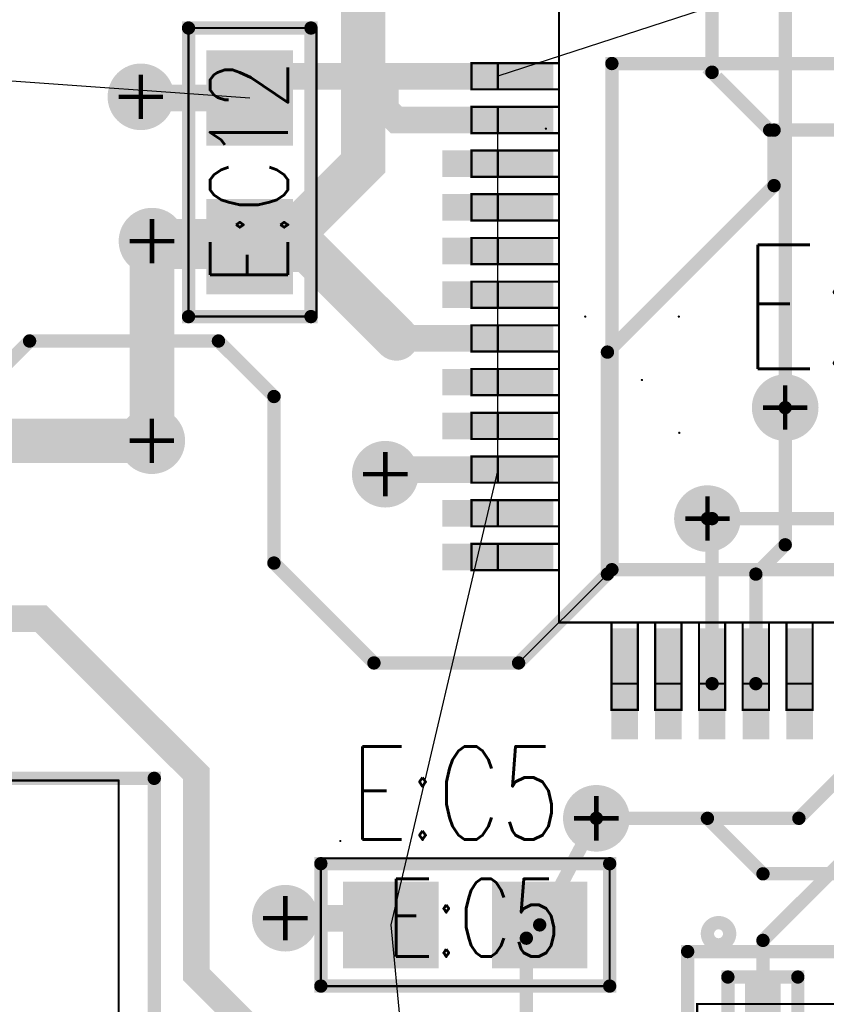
# Model space of a CAD drawing. Extents: x -4.8 to 11.7, y -3.6 to 8.1.
# Tile 9 of 53: x 1.641 to 2.004, y 0.111 to 0.554. Entities that reach past the tile are written whole.
import ezdxf
from ezdxf.enums import TextEntityAlignment as Align

# ---------------------------------------------------------------- set-up
doc = ezdxf.new("R2010")
doc.units = 0
for name, pattern in [('SIG_67', [2, 1, 1]), ('SIG_68', [2, 1, 1]), ('SIG_80', [2, 1, 1]), ('SIG_81', [2, 1, 1]), ('SIG_83', [2, 1, 1]), ('SIG_93', [2, 1, 1]), ('SIG_94', [2, 1, 1]), ('SIG_95', [2, 1, 1]), ('TRMIDX_0', [2, 1, 1]), ('TRMIDX_1', [2, 1, 1]), ('TRMIDX_2', [2, 1, 1]), ('TRMIDX_7', [2, 1, 1]), ('TRMIDX_8', [2, 1, 1])]:
    doc.linetypes.add(name, pattern=pattern)
for name, color, linetype in [('DIMENSION7_119', 254, 'CONTINUOUS'), ('DRIL_NPLTE_THRU_01', 16, 'CONTINUOUS'), ('DRIL_NPLTE_THRU_04', 176, 'CONTINUOUS'), ('DRIL_PLTE_THRU_01', 16, 'CONTINUOUS'), ('DRIL_PLTE_THRU_04', 176, 'CONTINUOUS'), ('DRIL_SYMBOL', 254, 'CONTINUOUS'), ('LINK_00', 2, 'CONTINUOUS'), ('PADS_BOT', 5, 'CONTINUOUS'), ('PADS_INNER', 1, 'CONTINUOUS'), ('PADS_TOP', 1, 'CONTINUOUS'), ('PART_NAME_123', 255, 'CONTINUOUS'), ('PART_NAME_129', 2, 'CONTINUOUS'), ('PART_TOP_2DLINE_123', 255, 'CONTINUOUS'), ('PART_TOP_2DLINE_129', 2, 'CONTINUOUS'), ('PART_TOP_COPPER_01', 1, 'CONTINUOUS'), ('TRACE_01', 1, 'CONTINUOUS'), ('TRACE_04', 5, 'CONTINUOUS'), ('VIAPTS', 56, 'CONTINUOUS')]:
    doc.layers.add(name, color=color, linetype=linetype)
doc.styles.add('W0$001', font='simplex', dxfattribs={"width": 0.75})
doc.styles.add('W0$006', font='simplex', dxfattribs={"width": 0.75})

# ---------------------------------------------------------------- blocks, each defined once
blk = doc.blocks.new('SMOOTH_0$001')
at = {"const_width": 0.0005}
blk.add_lwpolyline([(-0.00025, 0, 1), (0.00025, 0, 1)], format="xyb", close=True, dxfattribs=at)
blk = doc.blocks.new('SMOOTH_0$006')
at = {"const_width": 0.003}
blk.add_lwpolyline([(-0.0015, 0, 1), (0.0015, 0, 1)], format="xyb", close=True, dxfattribs=at)
blk = doc.blocks.new('PART_BODY_TOP_220')
at = {"layer": 'PART_TOP_2DLINE_123', "const_width": 0.006}
blk.add_lwpolyline([(-0.375, 0.389), (0.05, 0.389), (0.05, -0.291), (-0.375, -0.291)], close=True, dxfattribs=at)
at = {"layer": 'PART_TOP_2DLINE_129', "const_width": 0.001}
for points in [[(-0.28, 0.288, 1), (-0.09, 0.288, 1)], [(-0.231, 0.288, 1), (-0.139, 0.288, 1)], [(-0.11, 0.099, 1), (-0.046, 0.099, 1)], [(-0.032, 0.099, 1), (0.032, 0.099, 1)], [(-0.098, 0.099, 1), (-0.058, 0.099, 1)], [(-0.02, 0.099, 1), (0.02, 0.099, 1)], [(-0.11, 0, 1), (-0.046, 0, 1)], [(-0.032, 0, 1), (0.032, 0, 1)], [(-0.098, 0, 1), (-0.058, 0, 1)], [(-0.02, 0, 1), (0.02, 0, 1)], [(-0.28, -0.188, 1), (-0.09, -0.188, 1)], [(-0.231, -0.188, 1), (-0.139, -0.188, 1)]]:
    blk.add_lwpolyline(points, format="xyb", close=True, dxfattribs=at)
for points in [[(-0.276, 0.375), (-0.374, 0.375)], [(-0.374, 0.375), (-0.374, -0.275)], [(-0.118, 0.375), (0.049, 0.375)], [(0.049, 0.375), (0.049, -0.275)], [(-0.099, 0.181), (-0.092, 0.188)], [(-0.066, 0.188), (-0.059, 0.181)], [(-0.007, 0.188), (-0.02, 0.188)], [(-0.02, 0.188), (-0.02, 0.161)], [(0, 0.181), (-0.007, 0.188)], [(0.013, 0.188), (0.02, 0.181)], [(-0.099, 0.168), (-0.099, 0.181)], [(-0.059, 0.181), (-0.059, 0.168)], [(0, 0.168), (0, 0.181)], [(0.02, 0.181), (0.02, 0.168)], [(-0.079, 0.168), (-0.079, 0.175)], [(-0.092, 0.161), (-0.099, 0.168)], [(-0.079, 0.168), (-0.086, 0.161)], [(-0.072, 0.161), (-0.079, 0.168)], [(-0.059, 0.168), (-0.066, 0.161)], [(0.007, 0.161), (0, 0.168)], [(0.02, 0.168), (0.013, 0.161)], [(-0.086, 0.161), (-0.092, 0.161)], [(-0.066, 0.161), (-0.072, 0.161)], [(0.013, 0.161), (0.007, 0.161)], [(-0.086, -0.085), (-0.086, -0.058)], [(-0.086, -0.058), (-0.079, -0.058)], [(-0.079, -0.058), (-0.059, -0.078)], [(-0.02, -0.065), (-0.02, -0.078)], [(0.013, -0.065), (0.02, -0.071)], [(0.02, -0.071), (-0.02, -0.071)], [(-0.059, -0.078), (-0.099, -0.078)], [(-0.374, -0.275), (-0.272, -0.275)], [(0.049, -0.275), (-0.118, -0.275)]]:
    blk.add_lwpolyline(points, dxfattribs=at)
at = {"layer": 'PART_TOP_2DLINE_123'}
for p in [(-0.375, 0.389), (0.05, 0.389), (-0.375, -0.291), (0.05, -0.291)]:
    blk.add_blockref('SMOOTH_0$006', p, dxfattribs=at)
at = {"layer": 'PART_TOP_2DLINE_129'}
for p in [(-0.374, 0.375), (-0.374, 0.375), (-0.276, 0.375), (-0.118, 0.375), (0.049, 0.375), (0.049, 0.375), (-0.092, 0.188), (-0.066, 0.188), (-0.02, 0.188), (-0.02, 0.188), (-0.007, 0.188), (-0.007, 0.188), (0.013, 0.188), (-0.099, 0.181), (-0.099, 0.181), (-0.059, 0.181), (-0.059, 0.181), (0, 0.181), (0, 0.181), (0.02, 0.181), (0.02, 0.181), (-0.079, 0.175), (-0.099, 0.168), (-0.099, 0.168), (-0.079, 0.168), (-0.079, 0.168), (-0.079, 0.168), (-0.059, 0.168), (-0.059, 0.168), (0, 0.168), (0, 0.168), (0.02, 0.168), (0.02, 0.168), (-0.092, 0.161), (-0.092, 0.161), (-0.086, 0.161), (-0.086, 0.161), (-0.072, 0.161), (-0.072, 0.161), (-0.066, 0.161), (-0.066, 0.161), (-0.02, 0.161), (0.007, 0.161), (0.007, 0.161), (0.013, 0.161), (0.013, 0.161), (-0.086, -0.058), (-0.086, -0.058), (-0.079, -0.058), (-0.079, -0.058), (-0.02, -0.065), (0.013, -0.065), (-0.02, -0.071), (0.02, -0.071), (0.02, -0.071), (-0.099, -0.078), (-0.059, -0.078), (-0.059, -0.078), (-0.02, -0.078), (-0.086, -0.085), (-0.374, -0.275), (-0.374, -0.275), (-0.272, -0.275), (-0.118, -0.275), (0.049, -0.275), (0.049, -0.275)]:
    blk.add_blockref('SMOOTH_0$001', p, dxfattribs=at)
blk = doc.blocks.new('DRIL_SYMBOL_0$035')
at = {"layer": 'DRIL_SYMBOL', "const_width": 0.002}
for points in [[(0, -0.01), (0, 0.01)], [(-0.01, 0), (0.01, 0)]]:
    blk.add_lwpolyline(points, dxfattribs=at)
blk = doc.blocks.new('DRIL_HOLE_0$035')
at = {"const_width": 0.0175}
blk.add_lwpolyline([(-0.00875, 0, 1), (0.00875, 0, 1)], format="xyb", close=True, dxfattribs=at)
blk.add_blockref('DRIL_SYMBOL_0$035', (0, 0))
blk = doc.blocks.new('PAD_83')
at = {"const_width": 0.032}
blk.add_lwpolyline([(0, -0.016, 1), (0, 0.016, 1)], format="xyb", close=True, dxfattribs=at)
blk = doc.blocks.new('STK_TOP_67')
at = {"layer": 'DRIL_PLTE_THRU_01'}
blk.add_blockref('DRIL_HOLE_0$035', (0, 0), dxfattribs=at)
at = {"layer": 'DRIL_PLTE_THRU_04'}
blk.add_blockref('DRIL_HOLE_0$035', (0, 0), dxfattribs=at)
at = {"layer": 'PADS_BOT'}
blk.add_blockref('PAD_83', (0, 0), dxfattribs=at)
at = {"layer": 'PADS_INNER'}
blk.add_blockref('PAD_83', (0, 0), dxfattribs=at)
at = {"layer": 'PADS_TOP'}
blk.add_blockref('PAD_83', (0, 0), dxfattribs=at)
blk = doc.blocks.new('DRIL_SYMBOL_0$092')
at = {"layer": 'DRIL_SYMBOL', "const_width": 0.002}
for points in [[(0, -0.01), (0, 0.01)], [(-0.01, 0), (0.01, 0)]]:
    blk.add_lwpolyline(points, dxfattribs=at)
blk = doc.blocks.new('DRIL_HOLE_0$092')
at = {"const_width": 0.046}
blk.add_lwpolyline([(-0.023, 0, 1), (0.023, 0, 1)], format="xyb", close=True, dxfattribs=at)
blk.add_blockref('DRIL_SYMBOL_0$092', (0, 0))
blk = doc.blocks.new('PAD_84')
at = {"const_width": 0.095}
blk.add_lwpolyline([(0, -0.0475, 1), (0, 0.0475, 1)], format="xyb", close=True, dxfattribs=at)
blk = doc.blocks.new('STK_TOP_68')
at = {"layer": 'DRIL_PLTE_THRU_01'}
blk.add_blockref('DRIL_HOLE_0$092', (0, 0), dxfattribs=at)
at = {"layer": 'DRIL_PLTE_THRU_04'}
blk.add_blockref('DRIL_HOLE_0$092', (0, 0), dxfattribs=at)
at = {"layer": 'PADS_BOT'}
blk.add_blockref('PAD_84', (0, 0), dxfattribs=at)
at = {"layer": 'PADS_INNER'}
blk.add_blockref('PAD_84', (0, 0), dxfattribs=at)
at = {"layer": 'PADS_TOP'}
blk.add_blockref('PAD_84', (0, 0), dxfattribs=at)
blk = doc.blocks.new('SYM_TOP_53')
for name, p in [('PART_BODY_TOP_220', (0, 0)), ('STK_TOP_68', (-0.185, 0.288)), ('STK_TOP_67', (-0.078, 0.099)), ('STK_TOP_67', (0, 0.099)), ('STK_TOP_67', (-0.078, 0)), ('STK_TOP_67', (0, 0)), ('STK_TOP_68', (-0.185, -0.188))]:
    blk.add_blockref(name, p)
blk = doc.blocks.new('PART_TOP_117')
blk.add_blockref('SYM_TOP_53', (0, 0))
at = {"layer": 'PART_NAME_123', "style": 'W0$006', "width": 0.75}
blk.add_text('E:JP1', height=0.042, dxfattribs=at).set_placement((-0.368, 0.4))
blk = doc.blocks.new('PART_BODY_TOP_222')
at = {"layer": 'DIMENSION7_119', "linetype": 'TRMIDX_7', "const_width": 0.001}
blk.add_lwpolyline([(0.23622, 0.23622), (0.23625, 0.23622)], dxfattribs=at)
at = {"layer": 'DIMENSION7_119', "linetype": 'TRMIDX_8', "const_width": 0.001}
blk.add_lwpolyline([(0.23622, 0.23622), (0.23625, 0.23622)], dxfattribs=at)
at = {"layer": 'DIMENSION7_119', "linetype": 'TRMIDX_1', "const_width": 0.001}
for points in [[(0.08366, 0.05236), (0.08369, 0.05236)], [(0.10047, 0.02854), (0.1005, 0.02854)], [(0.08386, 0), (0.08388, 0)], [(0.12598, 0), (0.12601, 0)], [(0.1437, -0.08465), (0.14373, -0.08465)]]:
    blk.add_lwpolyline(points, dxfattribs=at)
at = {"layer": 'PART_TOP_2DLINE_123', "const_width": 0.006}
blk.add_lwpolyline([(-0.114, -0.114), (0.114, -0.114), (0.114, 0.114), (-0.105, 0.114), (-0.114, 0.105)], close=True, dxfattribs=at)
at = {"layer": 'PART_TOP_2DLINE_129', "const_width": 0.001}
for points in [[(0.02362, 0.17717), (0.02362, 0.1378), (0.03543, 0.1378), (0.03543, 0.17717)], [(0.04331, 0.17717), (0.04331, 0.1378), (0.05512, 0.1378), (0.05512, 0.17717)], [(0.06299, 0.17717), (0.06299, 0.1378), (0.0748, 0.1378), (0.0748, 0.17717)], [(0.08268, 0.17717), (0.08268, 0.1378), (0.09449, 0.1378), (0.09449, 0.17717)], [(0.10236, 0.17717), (0.10236, 0.1378), (0.11417, 0.1378), (0.11417, 0.17717)], [(0.02362, 0.16535), (0.02362, 0.1378), (0.03543, 0.1378), (0.03543, 0.16535)], [(0.04331, 0.16535), (0.04331, 0.1378), (0.05512, 0.1378), (0.05512, 0.16535)], [(0.06299, 0.16535), (0.06299, 0.1378), (0.0748, 0.1378), (0.0748, 0.16535)], [(0.08268, 0.16535), (0.08268, 0.1378), (0.09449, 0.1378), (0.09449, 0.16535)], [(0.10236, 0.16535), (0.10236, 0.1378), (0.11417, 0.1378), (0.11417, 0.16535)], [(-0.1378, -0.1378), (0.1378, -0.1378), (0.1378, 0.1378), (-0.1378, 0.1378)], [(0.17717, 0.11417), (0.1378, 0.11417), (0.1378, 0.10236), (0.17717, 0.10236)], [(0.16535, 0.11417), (0.1378, 0.11417), (0.1378, 0.10236), (0.16535, 0.10236)], [(0.17717, 0.09449), (0.1378, 0.09449), (0.1378, 0.08268), (0.17717, 0.08268)], [(0.16535, 0.09449), (0.1378, 0.09449), (0.1378, 0.08268), (0.16535, 0.08268)], [(0.17717, 0.0748), (0.1378, 0.0748), (0.1378, 0.06299), (0.17717, 0.06299)], [(0.16535, 0.0748), (0.1378, 0.0748), (0.1378, 0.06299), (0.16535, 0.06299)], [(0.17717, 0.05512), (0.1378, 0.05512), (0.1378, 0.04331), (0.17717, 0.04331)], [(0.16535, 0.05512), (0.1378, 0.05512), (0.1378, 0.04331), (0.16535, 0.04331)], [(0.17717, 0.03543), (0.1378, 0.03543), (0.1378, 0.02362), (0.17717, 0.02362)], [(0.16535, 0.03543), (0.1378, 0.03543), (0.1378, 0.02362), (0.16535, 0.02362)], [(0.17717, 0.01575), (0.1378, 0.01575), (0.1378, 0.00394), (0.17717, 0.00394)], [(0.16535, 0.01575), (0.1378, 0.01575), (0.1378, 0.00394), (0.16535, 0.00394)], [(0.17717, -0.00394), (0.1378, -0.00394), (0.1378, -0.01575), (0.17717, -0.01575)], [(0.16535, -0.00394), (0.1378, -0.00394), (0.1378, -0.01575), (0.16535, -0.01575)], [(0.17717, -0.02362), (0.1378, -0.02362), (0.1378, -0.03543), (0.17717, -0.03543)], [(0.16535, -0.02362), (0.1378, -0.02362), (0.1378, -0.03543), (0.16535, -0.03543)], [(0.17717, -0.04331), (0.1378, -0.04331), (0.1378, -0.05512), (0.17717, -0.05512)], [(0.16535, -0.04331), (0.1378, -0.04331), (0.1378, -0.05512), (0.16535, -0.05512)], [(0.17717, -0.06299), (0.1378, -0.06299), (0.1378, -0.0748), (0.17717, -0.0748)], [(0.16535, -0.06299), (0.1378, -0.06299), (0.1378, -0.0748), (0.16535, -0.0748)], [(0.17717, -0.08268), (0.1378, -0.08268), (0.1378, -0.09449), (0.17717, -0.09449)], [(0.16535, -0.08268), (0.1378, -0.08268), (0.1378, -0.09449), (0.16535, -0.09449)], [(0.17717, -0.10236), (0.1378, -0.10236), (0.1378, -0.11417), (0.17717, -0.11417)], [(0.16535, -0.10236), (0.1378, -0.10236), (0.1378, -0.11417), (0.16535, -0.11417)]]:
    blk.add_lwpolyline(points, close=True, dxfattribs=at)
at = {"layer": 'DIMENSION7_119'}
for p in [(0.23622, 0.23622), (0.23622, 0.23622), (0.23625, 0.23622), (0.23625, 0.23622), (0.08366, 0.05236), (0.08369, 0.05236), (0.10047, 0.02854), (0.1005, 0.02854), (0.08386, 0), (0.08388, 0), (0.12598, 0), (0.12601, 0), (0.1437, -0.08465), (0.14373, -0.08465)]:
    blk.add_blockref('SMOOTH_0$001', p, dxfattribs=at)
at = {"layer": 'PART_TOP_2DLINE_123'}
for p in [(0.114, 0.114), (0.114, -0.114)]:
    blk.add_blockref('SMOOTH_0$006', p, dxfattribs=at)
at = {"layer": 'PART_TOP_2DLINE_129'}
for p in [(0.02362, 0.17717), (0.03543, 0.17717), (0.04331, 0.17717), (0.05512, 0.17717), (0.06299, 0.17717), (0.0748, 0.17717), (0.08268, 0.17717), (0.09449, 0.17717), (0.10236, 0.17717), (0.11417, 0.17717), (0.02362, 0.16535), (0.03543, 0.16535), (0.04331, 0.16535), (0.05512, 0.16535), (0.06299, 0.16535), (0.0748, 0.16535), (0.08268, 0.16535), (0.09449, 0.16535), (0.10236, 0.16535), (0.11417, 0.16535), (0.02362, 0.1378), (0.02362, 0.1378), (0.03543, 0.1378), (0.03543, 0.1378), (0.04331, 0.1378), (0.04331, 0.1378), (0.05512, 0.1378), (0.05512, 0.1378), (0.06299, 0.1378), (0.06299, 0.1378), (0.0748, 0.1378), (0.0748, 0.1378), (0.08268, 0.1378), (0.08268, 0.1378), (0.09449, 0.1378), (0.09449, 0.1378), (0.10236, 0.1378), (0.10236, 0.1378), (0.11417, 0.1378), (0.11417, 0.1378), (0.1378, 0.1378), (0.1378, 0.11417), (0.1378, 0.11417), (0.16535, 0.11417), (0.17717, 0.11417), (0.1378, 0.10236), (0.1378, 0.10236), (0.16535, 0.10236), (0.17717, 0.10236), (0.1378, 0.09449), (0.1378, 0.09449), (0.16535, 0.09449), (0.17717, 0.09449), (0.1378, 0.08268), (0.1378, 0.08268), (0.16535, 0.08268), (0.17717, 0.08268), (0.1378, 0.0748), (0.1378, 0.0748), (0.16535, 0.0748), (0.17717, 0.0748), (0.1378, 0.06299), (0.1378, 0.06299), (0.16535, 0.06299), (0.17717, 0.06299), (0.1378, 0.05512), (0.1378, 0.05512), (0.16535, 0.05512), (0.17717, 0.05512), (0.1378, 0.04331), (0.1378, 0.04331), (0.16535, 0.04331), (0.17717, 0.04331), (0.1378, 0.03543), (0.1378, 0.03543), (0.16535, 0.03543), (0.17717, 0.03543), (0.1378, 0.02362), (0.1378, 0.02362), (0.16535, 0.02362), (0.17717, 0.02362), (0.1378, 0.01575), (0.1378, 0.01575), (0.16535, 0.01575), (0.17717, 0.01575), (0.1378, 0.00394), (0.1378, 0.00394), (0.16535, 0.00394), (0.17717, 0.00394), (0.1378, -0.00394), (0.1378, -0.00394), (0.16535, -0.00394), (0.17717, -0.00394), (0.1378, -0.01575), (0.1378, -0.01575), (0.16535, -0.01575), (0.17717, -0.01575), (0.1378, -0.02362), (0.1378, -0.02362), (0.16535, -0.02362), (0.17717, -0.02362), (0.1378, -0.03543), (0.1378, -0.03543), (0.16535, -0.03543), (0.17717, -0.03543), (0.1378, -0.04331), (0.1378, -0.04331), (0.16535, -0.04331), (0.17717, -0.04331), (0.1378, -0.05512), (0.1378, -0.05512), (0.16535, -0.05512), (0.17717, -0.05512), (0.1378, -0.06299), (0.1378, -0.06299), (0.16535, -0.06299), (0.17717, -0.06299), (0.1378, -0.0748), (0.1378, -0.0748), (0.16535, -0.0748), (0.17717, -0.0748), (0.1378, -0.08268), (0.1378, -0.08268), (0.16535, -0.08268), (0.17717, -0.08268), (0.1378, -0.09449), (0.1378, -0.09449), (0.16535, -0.09449), (0.17717, -0.09449), (0.1378, -0.10236), (0.1378, -0.10236), (0.16535, -0.10236), (0.17717, -0.10236), (0.1378, -0.11417), (0.1378, -0.11417), (0.16535, -0.11417), (0.17717, -0.11417)]:
    blk.add_blockref('SMOOTH_0$001', p, dxfattribs=at)
blk = doc.blocks.new('DRIL_HOLE_0')
blk.add_lwpolyline([(0, 0, 1), (0, 0, 1)], format="xyb", close=True)
blk = doc.blocks.new('PAD_0')
blk.add_lwpolyline([(0, 0, 1), (0, 0, 1)], format="xyb", close=True)
blk = doc.blocks.new('PAD_89')
at = {"const_width": 0.012}
blk.add_lwpolyline([(-0.025, 0), (0.025, 0)], dxfattribs=at)
blk = doc.blocks.new('STK_TOP_69')
at = {"layer": 'DRIL_NPLTE_THRU_01'}
blk.add_blockref('DRIL_HOLE_0', (0, 0), dxfattribs=at)
at = {"layer": 'DRIL_NPLTE_THRU_04'}
blk.add_blockref('DRIL_HOLE_0', (0, 0), dxfattribs=at)
at = {"layer": 'PADS_BOT'}
blk.add_blockref('PAD_0', (0, 0), dxfattribs=at)
at = {"layer": 'PADS_INNER'}
blk.add_blockref('PAD_0', (0, 0), dxfattribs=at)
at = {"layer": 'PADS_TOP'}
blk.add_blockref('PAD_89', (0, 0), dxfattribs=at)
blk = doc.blocks.new('STK_TOP_70')
at = {"layer": 'DRIL_NPLTE_THRU_01'}
blk.add_blockref('DRIL_HOLE_0', (0, 0), dxfattribs=at)
at = {"layer": 'DRIL_NPLTE_THRU_04'}
blk.add_blockref('DRIL_HOLE_0', (0, 0), dxfattribs=at)
at = {"layer": 'PADS_BOT'}
blk.add_blockref('PAD_0', (0, 0), dxfattribs=at)
at = {"layer": 'PADS_INNER'}
blk.add_blockref('PAD_0', (0, 0), dxfattribs=at)
at = {"layer": 'PADS_TOP', "rotation": 90}
blk.add_blockref('PAD_89', (0, 0), dxfattribs=at)
blk = doc.blocks.new('SYM_TOP_55')
for name, p in [('PART_BODY_TOP_222', (0, 0)), ('STK_TOP_70', (0.02953, 0.16535)), ('STK_TOP_70', (0.04921, 0.16535)), ('STK_TOP_70', (0.0689, 0.16535)), ('STK_TOP_70', (0.08858, 0.16535)), ('STK_TOP_70', (0.10827, 0.16535)), ('STK_TOP_69', (0.16535, 0.10827)), ('STK_TOP_69', (0.16535, 0.08858)), ('STK_TOP_69', (0.16535, 0.0689)), ('STK_TOP_69', (0.16535, 0.04921)), ('STK_TOP_69', (0.16535, 0.02953)), ('STK_TOP_69', (0.16535, 0.00984)), ('STK_TOP_69', (0.16535, -0.00984)), ('STK_TOP_69', (0.16535, -0.02953)), ('STK_TOP_69', (0.16535, -0.04921)), ('STK_TOP_69', (0.16535, -0.0689)), ('STK_TOP_69', (0.16535, -0.08858)), ('STK_TOP_69', (0.16535, -0.10827))]:
    blk.add_blockref(name, p)
blk = doc.blocks.new('PART_TOP_120')
blk.add_blockref('SYM_TOP_55', (0, 0))
at = {"layer": 'PART_NAME_129', "style": 'W0$001', "width": 0.75}
blk.add_text('E:U5', height=0.056, rotation=180, dxfattribs=at).set_placement((-0.0084, -0.0044), align=Align.MIDDLE_CENTER)
blk = doc.blocks.new('PART_BODY_TOP_227')
at = {"layer": 'PART_TOP_2DLINE_123', "const_width": 0.006}
blk.add_lwpolyline([(-0.09291, 0.06299), (0.09291, 0.06299), (0.09291, -0.06299), (-0.09291, -0.06299)], close=True, dxfattribs=at)
blk.add_lwpolyline([(0.074, -0.071, 1), (0.084, -0.071, 1)], format="xyb", close=True, dxfattribs=at)
at = {"layer": 'PART_TOP_2DLINE_129', "const_width": 0.001}
blk.add_lwpolyline([(-0.08858, 0.03937), (0.08858, 0.03937), (0.08858, -0.03937), (-0.08858, -0.03937)], close=True, dxfattribs=at)
blk.add_lwpolyline([(0.05, -0.02, 1), (0.06, -0.02, 1)], format="xyb", close=True, dxfattribs=at)
at = {"layer": 'PART_TOP_COPPER_01', "linetype": 'TRMIDX_2', "const_width": 0.006}
for points in [[(-0.0748, 0.052), (-0.04331, 0.052), (-0.04331, 0.0315), (-0.0748, 0.0315)], [(-0.0748, -0.0315), (-0.04331, -0.0315), (-0.04331, -0.0515), (-0.0748, -0.0515)]]:
    blk.add_lwpolyline(points, close=True, dxfattribs=at)
at = {"layer": 'PART_TOP_COPPER_01', "linetype": 'TRMIDX_1', "const_width": 0.006}
for points in [[(-0.01575, 0.052), (0.01575, 0.052), (0.01575, 0.0315), (-0.01575, 0.0315)], [(-0.01575, -0.0315), (0.01575, -0.0315), (0.01575, -0.0515), (-0.01575, -0.0515)]]:
    blk.add_lwpolyline(points, close=True, dxfattribs=at)
at = {"layer": 'PART_TOP_COPPER_01', "linetype": 'TRMIDX_0', "const_width": 0.006}
for points in [[(0.04331, 0.052), (0.0748, 0.052), (0.0748, 0.0315), (0.04331, 0.0315)], [(0.04331, -0.0315), (0.0748, -0.0315), (0.0748, -0.0515), (0.04331, -0.0515)]]:
    blk.add_lwpolyline(points, close=True, dxfattribs=at)
at = {"layer": 'PART_TOP_2DLINE_123'}
for p in [(-0.09291, 0.06299), (0.09291, 0.06299), (-0.09291, -0.06299), (0.09291, -0.06299)]:
    blk.add_blockref('SMOOTH_0$006', p, dxfattribs=at)
at = {"layer": 'PART_TOP_2DLINE_129'}
for p in [(-0.08858, 0.03937), (0.08858, 0.03937), (-0.08858, -0.03937), (0.08858, -0.03937)]:
    blk.add_blockref('SMOOTH_0$001', p, dxfattribs=at)
at = {"layer": 'PART_TOP_COPPER_01'}
for p in [(-0.0748, 0.052), (-0.04331, 0.052), (-0.01575, 0.052), (0.01575, 0.052), (0.04331, 0.052), (0.0748, 0.052), (-0.0748, 0.0315), (-0.04331, 0.0315), (-0.01575, 0.0315), (0.01575, 0.0315), (0.04331, 0.0315), (0.0748, 0.0315), (-0.0748, -0.0315), (-0.04331, -0.0315), (-0.01575, -0.0315), (0.01575, -0.0315), (0.04331, -0.0315), (0.0748, -0.0315), (-0.0748, -0.0515), (-0.04331, -0.0515), (-0.01575, -0.0515), (0.01575, -0.0515), (0.04331, -0.0515), (0.0748, -0.0515)]:
    blk.add_blockref('SMOOTH_0$006', p, dxfattribs=at)
blk = doc.blocks.new('PAD_96')
at = {"const_width": 0.016}
blk.add_lwpolyline([(-0.0515, 0), (0.0515, 0)], dxfattribs=at)
blk = doc.blocks.new('STK_TOP_74')
at = {"layer": 'DRIL_PLTE_THRU_01'}
blk.add_blockref('DRIL_HOLE_0', (0, 0), dxfattribs=at)
at = {"layer": 'DRIL_PLTE_THRU_04'}
blk.add_blockref('DRIL_HOLE_0', (0, 0), dxfattribs=at)
at = {"layer": 'PADS_BOT'}
blk.add_blockref('PAD_0', (0, 0), dxfattribs=at)
at = {"layer": 'PADS_INNER'}
blk.add_blockref('PAD_0', (0, 0), dxfattribs=at)
at = {"layer": 'PADS_TOP', "rotation": 90}
blk.add_blockref('PAD_96', (0, 0), dxfattribs=at)
blk = doc.blocks.new('SYM_TOP_60')
for name, p in [('PART_BODY_TOP_227', (0, 0)), ('STK_TOP_74', (-0.05906, 0)), ('STK_TOP_74', (0, 0)), ('STK_TOP_74', (0.05906, 0))]:
    blk.add_blockref(name, p)
blk = doc.blocks.new('PART_TOP_125')
blk.add_blockref('SYM_TOP_60', (0, 0))
at = {"layer": 'PART_NAME_123', "style": 'W0$006', "width": 0.75}
blk.add_text('E:X1', height=0.042, rotation=180, dxfattribs=at).set_placement((0.0246, -0.0734))
at = {"layer": 'PART_NAME_129', "style": 'W0$001', "width": 0.75}
blk.add_text('E:X1', height=0.042, rotation=180, dxfattribs=at).set_placement((-0.0008, -0.0032), align=Align.MIDDLE_CENTER)
blk = doc.blocks.new('PART_BODY_TOP_203')
at = {"layer": 'PART_TOP_2DLINE_123', "const_width": 0.006}
blk.add_lwpolyline([(-0.065, -0.02756), (0.065, -0.02756), (0.065, 0.02756), (-0.065, 0.02756)], close=True, dxfattribs=at)
at = {"layer": 'PART_TOP_2DLINE_129', "const_width": 0.001}
blk.add_lwpolyline([(-0.065, -0.03), (0.065, -0.03), (0.065, 0.02756), (-0.065, 0.02756)], close=True, dxfattribs=at)
at = {"layer": 'PART_TOP_2DLINE_123'}
for p in [(-0.065, 0.02756), (0.065, 0.02756), (-0.065, -0.02756), (0.065, -0.02756)]:
    blk.add_blockref('SMOOTH_0$006', p, dxfattribs=at)
at = {"layer": 'PART_TOP_2DLINE_129'}
for p in [(-0.065, 0.02756), (0.065, 0.02756), (-0.065, -0.03), (0.065, -0.03)]:
    blk.add_blockref('SMOOTH_0$001', p, dxfattribs=at)
blk = doc.blocks.new('PAD_98')
at = {"const_width": 0.039}
blk.add_lwpolyline([(-0.0215, 0), (0.0215, 0)], dxfattribs=at)
blk = doc.blocks.new('STK_TOP_49')
at = {"layer": 'DRIL_PLTE_THRU_01'}
blk.add_blockref('DRIL_HOLE_0', (0, 0), dxfattribs=at)
at = {"layer": 'DRIL_PLTE_THRU_04'}
blk.add_blockref('DRIL_HOLE_0', (0, 0), dxfattribs=at)
at = {"layer": 'PADS_BOT'}
blk.add_blockref('PAD_0', (0, 0), dxfattribs=at)
at = {"layer": 'PADS_INNER'}
blk.add_blockref('PAD_0', (0, 0), dxfattribs=at)
at = {"layer": 'PADS_TOP'}
blk.add_blockref('PAD_98', (0, 0), dxfattribs=at)
blk = doc.blocks.new('SYM_TOP_36')
for name, p in [('PART_BODY_TOP_203', (0, 0)), ('STK_TOP_49', (-0.0335, 0)), ('STK_TOP_49', (0.0335, 0))]:
    blk.add_blockref(name, p)
blk = doc.blocks.new('PART_TOP_230')
blk.add_blockref('SYM_TOP_36', (0, 0))
at = {"layer": 'PART_NAME_123', "style": 'W0$006', "width": 0.75}
blk.add_text('E:C12', height=0.042, dxfattribs=at).set_placement((0.079, -0.016))
at = {"layer": 'PART_NAME_129', "style": 'W0$001', "width": 0.75}
blk.add_text('E:C12', height=0.035, dxfattribs=at).set_placement((0, 0.00033), align=Align.MIDDLE_CENTER)
blk = doc.blocks.new('PART_TOP_241')
blk.add_blockref('SYM_TOP_36', (0, 0))
at = {"layer": 'PART_NAME_123', "style": 'W0$006', "width": 0.75}
blk.add_text('E:C5', height=0.042, rotation=180, dxfattribs=at).set_placement((0.0516, -0.0384))
at = {"layer": 'PART_NAME_129', "style": 'W0$001', "width": 0.75}
blk.add_text('E:C5', height=0.035, rotation=180, dxfattribs=at).set_placement((-0.0038, -0.0032), align=Align.MIDDLE_CENTER)
blk = doc.blocks.new('SMOOTH_0$012')
at = {"const_width": 0.006}
blk.add_lwpolyline([(-0.003, 0, 1), (0.003, 0, 1)], format="xyb", close=True, dxfattribs=at)
blk = doc.blocks.new('TRACE_760')
at = {"layer": 'TRACE_01', "linetype": 'SIG_68', "const_width": 0.012}
blk.add_lwpolyline([(1.7446, 0.5191), (1.6961, 0.5191)], dxfattribs=at)
at = {"layer": 'TRACE_01'}
for p in [(1.6961, 0.5191), (1.7446, 0.5191)]:
    blk.add_blockref('SMOOTH_0$012', p, dxfattribs=at)
blk = doc.blocks.new('TRACE_764')
at = {"layer": 'TRACE_01', "linetype": 'SIG_68', "const_width": 0.012}
blk.add_lwpolyline([(1.6961, 0.5191), (1.6956, 0.5196)], dxfattribs=at)
at = {"layer": 'TRACE_01'}
for p in [(1.6956, 0.5196), (1.6961, 0.5191)]:
    blk.add_blockref('SMOOTH_0$012', p, dxfattribs=at)
blk = doc.blocks.new('SMOOTH_0$02')
at = {"const_width": 0.01}
blk.add_lwpolyline([(-0.005, 0, 1), (0.005, 0, 1)], format="xyb", close=True, dxfattribs=at)
blk = doc.blocks.new('DRIL_SYMBOL_0$013')
at = {"layer": 'DRIL_SYMBOL', "const_width": 0.002}
for points in [[(0, -0.01), (0, 0.01)], [(-0.01, 0), (0.01, 0)]]:
    blk.add_lwpolyline(points, dxfattribs=at)
blk = doc.blocks.new('DRIL_HOLE_0$013')
at = {"const_width": 0.0065}
blk.add_lwpolyline([(-0.00325, 0, 1), (0.00325, 0, 1)], format="xyb", close=True, dxfattribs=at)
blk.add_blockref('DRIL_SYMBOL_0$013', (0, 0))
blk = doc.blocks.new('PAD_180')
at = {"const_width": 0.015}
blk.add_lwpolyline([(0, -0.0075, 1), (0, 0.0075, 1)], format="xyb", close=True, dxfattribs=at)
blk = doc.blocks.new('STK_TOP_5')
at = {"layer": 'DRIL_PLTE_THRU_01'}
blk.add_blockref('DRIL_HOLE_0$013', (0, 0), dxfattribs=at)
at = {"layer": 'DRIL_PLTE_THRU_04'}
blk.add_blockref('DRIL_HOLE_0$013', (0, 0), dxfattribs=at)
at = {"layer": 'PADS_BOT'}
blk.add_blockref('PAD_180', (0, 0), dxfattribs=at)
at = {"layer": 'PADS_INNER'}
blk.add_blockref('PAD_180', (0, 0), dxfattribs=at)
at = {"layer": 'PADS_TOP'}
blk.add_blockref('PAD_180', (0, 0), dxfattribs=at)
blk = doc.blocks.new('SYM_TOP_4')
blk.add_blockref('STK_TOP_5', (0, 0))

msp = doc.modelspace()

# ---------------------------------------------------------------- linework, layer by layer
at = {"layer": 'LINK_00', "linetype": 'SIG_68'}
for p, q in [((2.03144, 0.58595), (1.85625, 0.52887)), ((1.4846, 0.5376), (1.7446, 0.5191)), ((1.85625, 0.3517), (1.85625, 0.50918)), ((1.85625, 0.3517), (1.8081, 0.1466)), ((1.8081, 0.1466), (1.8352, -0.1359))]:
    msp.add_line(p, q, dxfattribs=at)
at = {"layer": 'LINK_00', "linetype": 'SIG_81'}
msp.add_line((1.9056, 0.3046), (1.8656, 0.2646), dxfattribs=at)
at = {"layer": 'TRACE_01', "linetype": 'SIG_81', "const_width": 0.006}
for points in [[(1.8656, 0.2646), (1.9056, 0.3046), (1.9056, 0.4046), (1.9806, 0.4796), (1.9806, 0.5046), (1.9786, 0.5046), (1.9526, 0.5306), (1.9527, 0.5307), (1.9527, 0.58595)], [(1.9056, 0.3046), (1.9056, 0.4046), (1.9806, 0.4796), (1.9806, 0.5046), (2.0506, 0.5046)], [(1.3325, 0.3897), (1.6256, 0.3897), (1.6455, 0.4096)], [(1.6256, 0.3897), (1.6455, 0.4096), (1.7305, 0.4096)], [(1.8656, 0.2646), (1.8005, 0.2646), (1.7555, 0.3096), (1.7555, 0.3846), (1.7305, 0.4096), (1.6455, 0.4096)], [(1.8656, 0.2646), (1.8005, 0.2646), (1.7555, 0.3096), (1.7555, 0.3846), (1.7305, 0.4096)]]:
    msp.add_lwpolyline(points, dxfattribs=at)
at = {"layer": 'TRACE_01', "linetype": 'SIG_68', "const_width": 0.012}
for points in [[(1.7446, 0.5191), (1.75437, 0.52887), (1.8056, 0.52887)], [(1.85625, 0.50918), (1.8106, 0.50918), (1.8056, 0.51418), (1.8056, 0.52887)], [(1.85625, 0.52887), (1.8056, 0.52887)], [(1.8056, 0.3496), (1.8077, 0.3517), (1.85625, 0.3517)], [(1.8081, 0.1466), (1.8081, 0.1496), (1.7606, 0.1496)]]:
    msp.add_lwpolyline(points, dxfattribs=at)
at = {"layer": 'TRACE_01', "linetype": 'SIG_80'}
for points, const_width in [([(1.7446, 0.4521), (1.7031, 0.4521), (1.7006, 0.4546)], 0.02), ([(1.8106, 0.41076), (1.7706, 0.45076), (1.74594, 0.45076), (1.7446, 0.4521)], 0.02), ([(1.7005, 0.3647), (1.2575, 0.3647), (1.1846, 0.4376)], 0.02), ([(1.8106, 0.41076), (1.85625, 0.41076)], 0.012)]:
    msp.add_lwpolyline(points, dxfattribs=dict(at, const_width=const_width))
at = {"layer": 'TRACE_01', "linetype": 'SIG_94', "const_width": 0.006}
msp.add_lwpolyline([(1.97239, 0.25525), (1.97239, 0.3046), (1.9856, 0.31781), (1.9856, 0.3796)], dxfattribs=at)
at = {"layer": 'TRACE_01', "linetype": 'SIG_93', "const_width": 0.006}
msp.add_lwpolyline([(1.9527, 0.25525), (1.9527, 0.3296), (1.9506, 0.3296)], dxfattribs=at)
at = {"layer": 'TRACE_01', "linetype": 'SIG_67', "const_width": 0.012}
msp.add_lwpolyline([(1.7941, 0.0506), (1.7206, 0.1241), (1.7206, 0.2146), (1.6506, 0.2846), (1.5376, 0.2846), (1.5346, 0.2876), (1.4756, 0.2876), (1.4606, 0.3026)], dxfattribs=at)
at = {"layer": 'TRACE_01', "linetype": 'SIG_83', "const_width": 0.006}
for points in [[(1.9006, 0.1946), (1.99176, 0.1946), (2.01176, 0.2146), (2.01176, 0.25525)], [(1.8751, 0.1466), (1.9006, 0.1946)], [(1.8691, 0.0506), (1.8691, 0.1406), (1.8751, 0.1466)]]:
    msp.add_lwpolyline(points, dxfattribs=at)
at = {"layer": 'TRACE_01', "linetype": 'SIG_95', "const_width": 0.006}
msp.add_lwpolyline([(1.97554, 0.0716), (1.9756, 0.07166), (1.9756, 0.1396), (2.03144, 0.19544), (2.03144, 0.25525)], dxfattribs=at)
at = {"layer": 'TRACE_04', "linetype": 'SIG_80'}
for points, const_width in [([(1.7006, 0.4546), (1.7606, 0.4546), (1.7956, 0.4896), (1.7956, 0.7696)], 0.02), ([(1.7006, 0.3648), (1.7006, 0.4546)], 0.02), ([(1.7005, 0.3647), (1.7006, 0.3648)], 0.012)]:
    msp.add_lwpolyline(points, dxfattribs=dict(at, const_width=const_width))
at = {"layer": 'TRACE_04', "linetype": 'SIG_94', "const_width": 0.006}
msp.add_lwpolyline([(1.9756, 0.7596), (1.9756, 0.6596), (1.9856, 0.6496), (1.9856, 0.3796)], dxfattribs=at)
at = {"layer": 'TRACE_04', "linetype": 'SIG_93', "const_width": 0.006}
msp.add_lwpolyline([(1.9506, 0.3296), (2.0156, 0.3296), (2.0356, 0.3496)], dxfattribs=at)
at = {"layer": 'TRACE_04', "linetype": 'SIG_83', "const_width": 0.006}
msp.add_lwpolyline([(1.9006, 0.1946), (1.9506, 0.1946), (1.9756, 0.1696), (2.1706, 0.1696), (2.1956, 0.1946)], dxfattribs=at)

# ---------------------------------------------------------------- block references
for name, p, rotation in [('PART_TOP_120', (2.0216, 0.4206), 180), ('PART_TOP_230', (1.7446, 0.4856), 90), ('PART_TOP_241', (1.8416, 0.1466), 180), ('PART_TOP_117', (1.4106, 0.1626), 90), ('PART_TOP_125', (2.0346, 0.0716), 180)]:
    msp.add_blockref(name, p, dxfattribs=dict(rotation=rotation))
for name in ['TRACE_764', 'TRACE_760']:
    msp.add_blockref(name, (0, 0))
at = {"layer": 'TRACE_01'}
for name, p in [('SMOOTH_0$012', (1.75437, 0.52887)), ('SMOOTH_0$012', (1.8056, 0.52887)), ('SMOOTH_0$012', (1.8056, 0.52887)), ('SMOOTH_0$012', (1.8056, 0.52887)), ('SMOOTH_0$012', (1.85625, 0.52887)), ('SMOOTH_0$006', (1.9526, 0.5306)), ('SMOOTH_0$006', (1.9527, 0.5307)), ('SMOOTH_0$012', (1.7446, 0.5191)), ('SMOOTH_0$012', (1.8056, 0.51418)), ('SMOOTH_0$012', (1.8106, 0.50918)), ('SMOOTH_0$012', (1.85625, 0.50918)), ('SMOOTH_0$006', (1.9786, 0.5046)), ('SMOOTH_0$006', (1.9806, 0.5046)), ('SMOOTH_0$006', (1.9806, 0.5046)), ('SMOOTH_0$006', (1.9806, 0.4796)), ('SMOOTH_0$006', (1.9806, 0.4796)), ('SMOOTH_0$02', (1.7006, 0.4546)), ('SMOOTH_0$02', (1.7031, 0.4521)), ('SMOOTH_0$02', (1.7446, 0.4521)), ('SMOOTH_0$02', (1.7446, 0.4521)), ('SMOOTH_0$02', (1.74594, 0.45076)), ('SMOOTH_0$02', (1.7706, 0.45076)), ('SMOOTH_0$02', (1.8106, 0.41076)), ('SMOOTH_0$006', (1.6455, 0.4096)), ('SMOOTH_0$006', (1.6455, 0.4096)), ('SMOOTH_0$006', (1.6455, 0.4096)), ('SMOOTH_0$006', (1.7305, 0.4096)), ('SMOOTH_0$006', (1.7305, 0.4096)), ('SMOOTH_0$006', (1.7305, 0.4096)), ('SMOOTH_0$012', (1.8106, 0.41076)), ('SMOOTH_0$012', (1.85625, 0.41076)), ('SMOOTH_0$006', (1.9056, 0.4046)), ('SMOOTH_0$006', (1.9056, 0.4046)), ('SMOOTH_0$006', (1.7555, 0.3846)), ('SMOOTH_0$006', (1.7555, 0.3846)), ('SMOOTH_0$006', (1.9856, 0.3796)), ('SMOOTH_0$02', (1.7005, 0.3647)), ('SMOOTH_0$012', (1.8056, 0.3496)), ('SMOOTH_0$012', (1.8077, 0.3517)), ('SMOOTH_0$012', (1.85625, 0.3517)), ('SMOOTH_0$006', (1.9506, 0.3296)), ('SMOOTH_0$006', (1.9527, 0.3296)), ('SMOOTH_0$006', (1.9856, 0.31781)), ('SMOOTH_0$006', (1.7555, 0.3096)), ('SMOOTH_0$006', (1.7555, 0.3096)), ('SMOOTH_0$006', (1.9056, 0.3046)), ('SMOOTH_0$006', (1.9056, 0.3046)), ('SMOOTH_0$006', (1.97239, 0.3046)), ('SMOOTH_0$012', (1.6506, 0.2846)), ('SMOOTH_0$006', (1.8005, 0.2646)), ('SMOOTH_0$006', (1.8005, 0.2646)), ('SMOOTH_0$006', (1.8656, 0.2646)), ('SMOOTH_0$006', (1.8656, 0.2646)), ('SMOOTH_0$006', (1.8656, 0.2646)), ('SMOOTH_0$006', (1.9527, 0.25525)), ('SMOOTH_0$006', (1.97239, 0.25525)), ('SMOOTH_0$012', (1.7206, 0.2146)), ('SMOOTH_0$006', (1.9006, 0.1946)), ('SMOOTH_0$006', (1.9006, 0.1946)), ('SMOOTH_0$006', (1.99176, 0.1946)), ('SMOOTH_0$012', (1.7606, 0.1496)), ('SMOOTH_0$012', (1.8081, 0.1496)), ('SMOOTH_0$012', (1.8081, 0.1466)), ('SMOOTH_0$006', (1.8751, 0.1466)), ('SMOOTH_0$006', (1.8751, 0.1466)), ('SMOOTH_0$006', (1.8691, 0.1406)), ('SMOOTH_0$006', (1.9756, 0.1396)), ('SMOOTH_0$012', (1.7206, 0.1241))]:
    msp.add_blockref(name, p, dxfattribs=at)
at = {"layer": 'TRACE_04'}
for name, p in [('SMOOTH_0$02', (1.7956, 0.4896)), ('SMOOTH_0$02', (1.7006, 0.4546)), ('SMOOTH_0$02', (1.7006, 0.4546)), ('SMOOTH_0$02', (1.7606, 0.4546)), ('SMOOTH_0$006', (1.9856, 0.3796)), ('SMOOTH_0$02', (1.7006, 0.3648)), ('SMOOTH_0$012', (1.7005, 0.3647)), ('SMOOTH_0$012', (1.7006, 0.3648)), ('SMOOTH_0$006', (1.9506, 0.3296)), ('SMOOTH_0$006', (1.9006, 0.1946)), ('SMOOTH_0$006', (1.9506, 0.1946)), ('SMOOTH_0$006', (1.9756, 0.1696))]:
    msp.add_blockref(name, p, dxfattribs=at)
at = {"layer": 'VIAPTS', "linetype": 'SIG_68'}
for p in [(1.6956, 0.5196), (1.8056, 0.3496), (1.7606, 0.1496)]:
    msp.add_blockref('SYM_TOP_4', p, dxfattribs=at)
at = {"layer": 'VIAPTS', "linetype": 'SIG_80'}
for p in [(1.7006, 0.4546), (1.7005, 0.3647)]:
    msp.add_blockref('SYM_TOP_4', p, dxfattribs=at)
at = {"layer": 'VIAPTS', "linetype": 'SIG_94'}
msp.add_blockref('SYM_TOP_4', (1.9856, 0.3796), dxfattribs=at)
at = {"layer": 'VIAPTS', "linetype": 'SIG_93'}
msp.add_blockref('SYM_TOP_4', (1.9506, 0.3296), dxfattribs=at)
at = {"layer": 'VIAPTS', "linetype": 'SIG_83'}
msp.add_blockref('SYM_TOP_4', (1.9006, 0.1946), dxfattribs=at)

doc.saveas('drawing.dxf')
